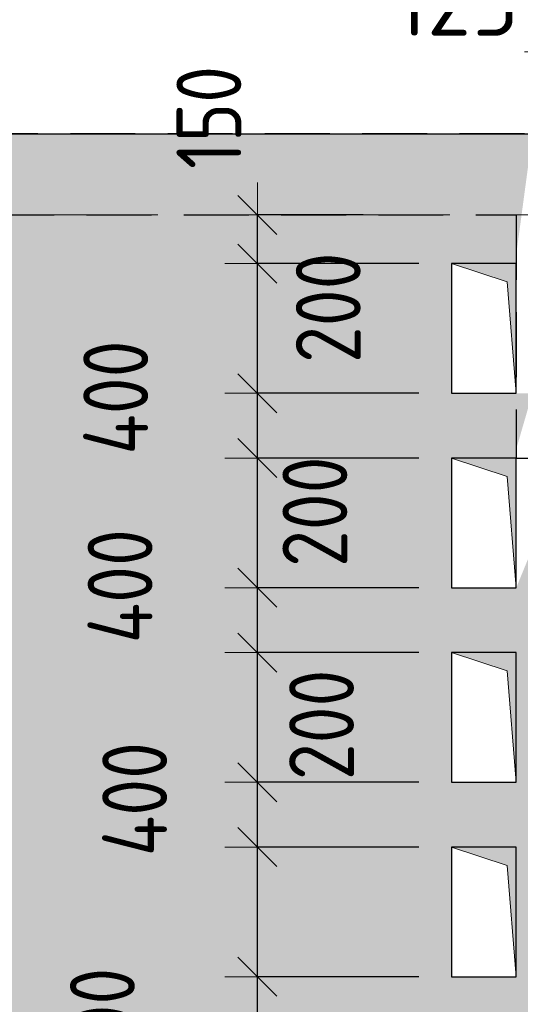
# Model space of a CAD drawing. Header units: metres. Extents: x -38 to 89, y -15 to 19.
# Tile 94 of 120: x 49.84 to 51.39, y 13.97 to 17. Entities that reach past the tile are written whole.
import ezdxf

# ---------------------------------------------------------------- set-up
doc = ezdxf.new("R2010")
doc.units = ezdxf.units.M
doc.header["$PDMODE"] = 65
for name, pattern in [('______11', [0.5, 0.4, -0.05, 0, -0.05]), ('______2', [0.27, 0.2, -0.07]), ('______5', [1.1, 0.8, -0.1, 0.1, -0.1])]:
    doc.linetypes.add(name, pattern=pattern)
for name, color, linetype, lineweight in [('XR$2$Осевая линия (1)', 7, '______5', 13), ('XR$3$Перекрытие (1)', 7, 'Continuous', 35), ('XR$4$Заливка', 7, 'Continuous', 13), ('XR$4$Перекрытие (1)', 7, 'Continuous', 35), ('XR$4$Размерная линия (1)', 7, 'Continuous', 13), ('XR$6$Стена (1)', 7, 'Continuous', 35)]:
    doc.layers.add(name, color=color, linetype=linetype, lineweight=lineweight)
doc.layers.add('XR$3$Макрос проема_ отверстия', color=7, linetype='Continuous', lineweight=13, true_color=0x2d2d2d)
doc.styles.add('ISOCPEUR', font='txt')
doc.dimstyles.new('DIMSTYLE_3', dxfattribs={"dimtxt": 0.2, "dimasz": 0.2, "dimexe": 0, "dimexo": 0, "dimgap": 0.1, "dimtad": 2, "dimdec": 0, "dimlfac": 1000, "dimrnd": 5, "dimzin": 12, "dimdsep": 46, "dimtxsty": 'ISOCPEUR', "dimblk1": 'ALL_ML_STRICH', "dimblk2": 'ALL_ML_STRICH', "dimsah": 1, "dimcen": 0, "dimclrd": 7, "dimclre": 256, "dimclrt": 7, "dimadec": 0, "dimazin": 0, "dimtfac": 1, "dimtdec": 0, "dimtix": 1, "dimtmove": 2, "dimatfit": 3, "dimfxl": 0, "dimtzin": 0, "dimlwd": 0, "dimlwe": -3, "dimarcsym": 0})
doc.dimstyles.new('DIMSTYLE_6', dxfattribs={"dimtxt": 0.2, "dimasz": 0.2, "dimexe": 0, "dimexo": 0, "dimgap": 0.1, "dimtad": 2, "dimdec": 0, "dimlfac": 1000, "dimrnd": 5, "dimzin": 12, "dimdsep": 46, "dimtxsty": 'ISOCPEUR', "dimblk1": 'ALL_ML_STRICH', "dimblk2": 'ALL_ML_STRICH', "dimsah": 1, "dimcen": 0, "dimclrd": 7, "dimclre": 256, "dimclrt": 7, "dimadec": 0, "dimazin": 0, "dimtfac": 1, "dimtdec": 0, "dimtix": 1, "dimtmove": 2, "dimatfit": 3, "dimfxl": 0, "dimtvp": 1.2, "dimtzin": 0, "dimlwd": 0, "dimlwe": -3, "dimarcsym": 0})
doc.dimstyles.new('DIMSTYLE_7', dxfattribs={"dimtxt": 0.2, "dimasz": 0.2, "dimexe": 0, "dimexo": 0, "dimgap": 0.1, "dimtad": 0, "dimdec": 0, "dimlfac": 1000, "dimrnd": 5, "dimzin": 12, "dimdsep": 46, "dimtxsty": 'ISOCPEUR', "dimblk1": 'ALL_ML_STRICH', "dimblk2": 'ALL_ML_STRICH', "dimsah": 1, "dimcen": 0, "dimclrd": 7, "dimclre": 256, "dimclrt": 7, "dimadec": 0, "dimazin": 0, "dimtfac": 1, "dimtdec": 0, "dimtix": 1, "dimtmove": 2, "dimatfit": 3, "dimfxl": 0, "dimtvp": 1.2, "dimtzin": 0, "dimlwd": 0, "dimlwe": -3, "dimarcsym": 0})

# ---------------------------------------------------------------- blocks, each defined once
blk = doc.blocks.new('Отображение проема', base_point=(-1.1579, -49.3094))
at = {"layer": 'XR$3$Макрос проема_ отверстия', "true_color": 0x000000, "transparency": 33554687}
blk.add_hatch(color=18, dxfattribs=at).paths.add_polyline_path([(-1.1579, -50.1094), (-1.0448, -49.4225), (-0.3579, -49.3094), (-1.1579, -49.3094)])
at = {"layer": 'XR$3$Макрос проема_ отверстия', "transparency": 33554687}
for p, q in [((-1.1579, -50.1094), (-1.1579, -49.3094)), ((-1.1579, -49.3094), (-0.3579, -49.3094)), ((-1.0448, -49.4225), (-0.3579, -49.3094)), ((-1.1579, -50.1094), (-1.0448, -49.4225))]:
    blk.add_line(p, q, dxfattribs=at)
blk = doc.blocks.new('ALL_ML_STRICH')
at = {"color": 0, "linetype": 'ByBlock', "lineweight": -2}
for p, q in [((0, -0.5), (0, 0.5)), ((-0.3, -0.3), (0.3, 0.3)), ((-1, 0), (0.5, 0))]:
    blk.add_line(p, q, dxfattribs=at)
blk = doc.blocks.new('*D353')
at = {"layer": 'DEFPOINTS', "color": 7, "linetype": 'Continuous', "lineweight": 13, "transparency": 33554687}
for p in [(51.5, 16.9031), (51.5, 16.65), (51.625, 16.65)]:
    blk.add_point(p, dxfattribs=at)
at = {"layer": 'XR$4$Размерная линия (1)', "color": 9, "linetype": 'Continuous', "lineweight": -2, "true_color": 0xc7c7c7, "transparency": 33554687}
for p, q in [((51.5, 16.75), (51.5, 16.9031)), ((51.625, 16.75), (51.625, 16.9031))]:
    blk.add_line(p, q, dxfattribs=at)
at = {"layer": 'XR$4$Размерная линия (1)', "color": 7, "linetype": 'Continuous', "lineweight": -2, "transparency": 33554687}
blk.add_line((51.5, 16.9031), (51.625, 16.9031), dxfattribs=at)
at = {"layer": 'XR$4$Размерная линия (1)', "color": 7, "linetype": 'Continuous', "lineweight": 13, "transparency": 33554687, "xscale": 0.2, "yscale": 0.2, "zscale": 0.2, "rotation": 180}
blk.add_blockref('ALL_ML_STRICH', (51.5, 16.9031), dxfattribs=at)
at = {"layer": 'XR$4$Размерная линия (1)', "color": 7, "linetype": 'Continuous', "lineweight": 13, "transparency": 33554687, "xscale": 0.2, "yscale": 0.2, "zscale": 0.2}
blk.add_blockref('ALL_ML_STRICH', (51.625, 16.9031), dxfattribs=at)
at = {"layer": 'XR$4$Размерная линия (1)', "color": 7, "linetype": 'Continuous', "lineweight": 13, "transparency": 33554687, "insert": (51.1908, 17.0528), "char_height": 0.2, "width": 0.6, "attachment_point": 5, "style": 'ISOCPEUR'}
blk.add_mtext('\\A1;{125}', dxfattribs=at)
blk = doc.blocks.new('*D507')
at = {"layer": 'DEFPOINTS', "color": 7, "linetype": 'Continuous', "lineweight": 13, "transparency": 33554687}
for p in [(48.5105, 17.2887), (48.5105, 16.65), (51.625, 16.65)]:
    blk.add_point(p, dxfattribs=at)
at = {"layer": 'XR$4$Размерная линия (1)', "color": 9, "linetype": 'Continuous', "lineweight": -2, "true_color": 0xc7c7c7, "transparency": 33554687}
for p, q in [((48.5105, 16.75), (48.5105, 17.2887)), ((51.625, 16.75), (51.625, 17.2887))]:
    blk.add_line(p, q, dxfattribs=at)
at = {"layer": 'XR$4$Размерная линия (1)', "color": 7, "linetype": 'Continuous', "lineweight": -2, "transparency": 33554687}
blk.add_line((48.5105, 17.2887), (51.625, 17.2887), dxfattribs=at)
at = {"layer": 'XR$4$Размерная линия (1)', "color": 7, "linetype": 'Continuous', "lineweight": 13, "transparency": 33554687, "xscale": 0.2, "yscale": 0.2, "zscale": 0.2, "rotation": 180}
blk.add_blockref('ALL_ML_STRICH', (48.5105, 17.2887), dxfattribs=at)
at = {"layer": 'XR$4$Размерная линия (1)', "color": 7, "linetype": 'Continuous', "lineweight": 13, "transparency": 33554687, "xscale": 0.2, "yscale": 0.2, "zscale": 0.2}
blk.add_blockref('ALL_ML_STRICH', (51.625, 17.2887), dxfattribs=at)
at = {"layer": 'XR$4$Размерная линия (1)', "color": 7, "linetype": 'Continuous', "lineweight": 13, "transparency": 33554687, "insert": (50.1178, 17.4387), "char_height": 0.2, "width": 0.8, "attachment_point": 5, "style": 'ISOCPEUR'}
blk.add_mtext('\\A1;{3115}', dxfattribs=at)
blk = doc.blocks.new('*D624')
at = {"layer": 'DEFPOINTS', "color": 7, "linetype": 'Continuous', "lineweight": 13, "transparency": 33554687}
for p in [(51.175, 14.05), (50.5767, 13.85), (51.175, 13.85)]:
    blk.add_point(p, dxfattribs=at)
at = {"layer": 'XR$4$Размерная линия (1)', "color": 9, "linetype": 'Continuous', "lineweight": -2, "true_color": 0xc7c7c7, "transparency": 33554687}
for p, q in [((51.075, 14.05), (50.5767, 14.05)), ((51.075, 13.85), (50.5767, 13.85))]:
    blk.add_line(p, q, dxfattribs=at)
at = {"layer": 'XR$4$Размерная линия (1)', "color": 7, "linetype": 'Continuous', "lineweight": -2, "transparency": 33554687}
blk.add_line((50.5767, 13.85), (50.5767, 14.05), dxfattribs=at)
at = {"layer": 'XR$4$Размерная линия (1)', "color": 7, "linetype": 'Continuous', "lineweight": 13, "transparency": 33554687, "xscale": 0.2, "yscale": 0.2, "zscale": 0.2}
for p, rotation in [((50.5767, 14.05), 90), ((50.5767, 13.85), 270)]:
    blk.add_blockref('ALL_ML_STRICH', p, dxfattribs=dict(at, rotation=rotation))
at = {"layer": 'XR$4$Размерная линия (1)', "color": 7, "linetype": 'Continuous', "lineweight": 13, "transparency": 33554687, "insert": (50.7358, 13.504), "char_height": 0.2, "width": 0.5, "attachment_point": 5, "rotation": 90, "style": 'ISOCPEUR'}
blk.add_mtext('\\W0.83;\\A1;{200}', dxfattribs=at)
blk = doc.blocks.new('*D625')
at = {"layer": 'DEFPOINTS', "color": 7, "linetype": 'Continuous', "lineweight": 13, "transparency": 33554687}
for p in [(51.175, 14.45), (50.5767, 14.05), (51.175, 14.05)]:
    blk.add_point(p, dxfattribs=at)
at = {"layer": 'XR$4$Размерная линия (1)', "color": 9, "linetype": 'Continuous', "lineweight": -2, "true_color": 0xc7c7c7, "transparency": 33554687}
for p, q in [((51.075, 14.45), (50.5767, 14.45)), ((51.075, 14.05), (50.5767, 14.05))]:
    blk.add_line(p, q, dxfattribs=at)
at = {"layer": 'XR$4$Размерная линия (1)', "color": 7, "linetype": 'Continuous', "lineweight": -2, "transparency": 33554687}
blk.add_line((50.5767, 14.05), (50.5767, 14.45), dxfattribs=at)
at = {"layer": 'XR$4$Размерная линия (1)', "color": 7, "linetype": 'Continuous', "lineweight": 13, "transparency": 33554687, "xscale": 0.2, "yscale": 0.2, "zscale": 0.2}
for p, rotation in [((50.5767, 14.45), 90), ((50.5767, 14.05), 270)]:
    blk.add_blockref('ALL_ML_STRICH', p, dxfattribs=dict(at, rotation=rotation))
at = {"layer": 'XR$4$Размерная линия (1)', "color": 7, "linetype": 'Continuous', "lineweight": 13, "transparency": 33554687, "insert": (50.0986, 13.9016), "char_height": 0.2, "width": 0.5, "attachment_point": 5, "rotation": 90, "style": 'ISOCPEUR'}
blk.add_mtext('\\W0.83;\\A1;{400}', dxfattribs=at)
blk = doc.blocks.new('*D626')
at = {"layer": 'DEFPOINTS', "color": 7, "linetype": 'Continuous', "lineweight": 13, "transparency": 33554687}
for p in [(51.175, 14.65), (50.5767, 14.45), (51.175, 14.45)]:
    blk.add_point(p, dxfattribs=at)
at = {"layer": 'XR$4$Размерная линия (1)', "color": 9, "linetype": 'Continuous', "lineweight": -2, "true_color": 0xc7c7c7, "transparency": 33554687}
for p, q in [((51.075, 14.65), (50.5767, 14.65)), ((51.075, 14.45), (50.5767, 14.45))]:
    blk.add_line(p, q, dxfattribs=at)
at = {"layer": 'XR$4$Размерная линия (1)', "color": 7, "linetype": 'Continuous', "lineweight": -2, "transparency": 33554687}
blk.add_line((50.5767, 14.45), (50.5767, 14.65), dxfattribs=at)
at = {"layer": 'XR$4$Размерная линия (1)', "color": 7, "linetype": 'Continuous', "lineweight": 13, "transparency": 33554687, "xscale": 0.2, "yscale": 0.2, "zscale": 0.2}
for p, rotation in [((50.5767, 14.65), 90), ((50.5767, 14.45), 270)]:
    blk.add_blockref('ALL_ML_STRICH', p, dxfattribs=dict(at, rotation=rotation))
at = {"layer": 'XR$4$Размерная линия (1)', "color": 7, "linetype": 'Continuous', "lineweight": 13, "transparency": 33554687, "insert": (50.7746, 14.827), "char_height": 0.2, "width": 0.5, "attachment_point": 5, "rotation": 90, "style": 'ISOCPEUR'}
blk.add_mtext('\\W0.83;\\A1;{200}', dxfattribs=at)
blk = doc.blocks.new('*D627')
at = {"layer": 'DEFPOINTS', "color": 7, "linetype": 'Continuous', "lineweight": 13, "transparency": 33554687}
for p in [(51.175, 15.05), (50.5767, 14.65), (51.175, 14.65)]:
    blk.add_point(p, dxfattribs=at)
at = {"layer": 'XR$4$Размерная линия (1)', "color": 9, "linetype": 'Continuous', "lineweight": -2, "true_color": 0xc7c7c7, "transparency": 33554687}
for p, q in [((51.075, 15.05), (50.5767, 15.05)), ((51.075, 14.65), (50.5767, 14.65))]:
    blk.add_line(p, q, dxfattribs=at)
at = {"layer": 'XR$4$Размерная линия (1)', "color": 7, "linetype": 'Continuous', "lineweight": -2, "transparency": 33554687}
blk.add_line((50.5767, 14.65), (50.5767, 15.05), dxfattribs=at)
at = {"layer": 'XR$4$Размерная линия (1)', "color": 7, "linetype": 'Continuous', "lineweight": 13, "transparency": 33554687, "xscale": 0.2, "yscale": 0.2, "zscale": 0.2}
for p, rotation in [((50.5767, 15.05), 90), ((50.5767, 14.65), 270)]:
    blk.add_blockref('ALL_ML_STRICH', p, dxfattribs=dict(at, rotation=rotation))
at = {"layer": 'XR$4$Размерная линия (1)', "color": 7, "linetype": 'Continuous', "lineweight": 13, "transparency": 33554687, "insert": (50.1982, 14.598), "char_height": 0.2, "width": 0.5, "attachment_point": 5, "rotation": 90, "style": 'ISOCPEUR'}
blk.add_mtext('\\W0.83;\\A1;{400}', dxfattribs=at)
blk = doc.blocks.new('*D628')
at = {"layer": 'DEFPOINTS', "color": 7, "linetype": 'Continuous', "lineweight": 13, "transparency": 33554687}
for p in [(51.175, 15.25), (50.5767, 15.05), (51.175, 15.05)]:
    blk.add_point(p, dxfattribs=at)
at = {"layer": 'XR$4$Размерная линия (1)', "color": 9, "linetype": 'Continuous', "lineweight": -2, "true_color": 0xc7c7c7, "transparency": 33554687}
for p, q in [((51.075, 15.25), (50.5767, 15.25)), ((51.075, 15.05), (50.5767, 15.05))]:
    blk.add_line(p, q, dxfattribs=at)
at = {"layer": 'XR$4$Размерная линия (1)', "color": 7, "linetype": 'Continuous', "lineweight": -2, "transparency": 33554687}
blk.add_line((50.5767, 15.05), (50.5767, 15.25), dxfattribs=at)
at = {"layer": 'XR$4$Размерная линия (1)', "color": 7, "linetype": 'Continuous', "lineweight": 13, "transparency": 33554687, "xscale": 0.2, "yscale": 0.2, "zscale": 0.2}
for p, rotation in [((50.5767, 15.25), 90), ((50.5767, 15.05), 270)]:
    blk.add_blockref('ALL_ML_STRICH', p, dxfattribs=dict(at, rotation=rotation))
at = {"layer": 'XR$4$Размерная линия (1)', "color": 7, "linetype": 'Continuous', "lineweight": 13, "transparency": 33554687, "insert": (50.754, 15.4845), "char_height": 0.2, "width": 0.5, "attachment_point": 5, "rotation": 90, "style": 'ISOCPEUR'}
blk.add_mtext('\\W0.83;\\A1;{200}', dxfattribs=at)
blk = doc.blocks.new('*D629')
at = {"layer": 'DEFPOINTS', "color": 7, "linetype": 'Continuous', "lineweight": 13, "transparency": 33554687}
for p in [(51.175, 15.65), (50.5767, 15.25), (51.175, 15.25)]:
    blk.add_point(p, dxfattribs=at)
at = {"layer": 'XR$4$Размерная линия (1)', "color": 9, "linetype": 'Continuous', "lineweight": -2, "true_color": 0xc7c7c7, "transparency": 33554687}
for p, q in [((51.075, 15.65), (50.5767, 15.65)), ((51.075, 15.25), (50.5767, 15.25))]:
    blk.add_line(p, q, dxfattribs=at)
at = {"layer": 'XR$4$Размерная линия (1)', "color": 7, "linetype": 'Continuous', "lineweight": -2, "transparency": 33554687}
blk.add_line((50.5767, 15.25), (50.5767, 15.65), dxfattribs=at)
at = {"layer": 'XR$4$Размерная линия (1)', "color": 7, "linetype": 'Continuous', "lineweight": 13, "transparency": 33554687, "xscale": 0.2, "yscale": 0.2, "zscale": 0.2}
for p, rotation in [((50.5767, 15.65), 90), ((50.5767, 15.25), 270)]:
    blk.add_blockref('ALL_ML_STRICH', p, dxfattribs=dict(at, rotation=rotation))
at = {"layer": 'XR$4$Размерная линия (1)', "color": 7, "linetype": 'Continuous', "lineweight": 13, "transparency": 33554687, "insert": (50.1531, 15.2547), "char_height": 0.2, "width": 0.5, "attachment_point": 5, "rotation": 90, "style": 'ISOCPEUR'}
blk.add_mtext('\\W0.83;\\A1;{400}', dxfattribs=at)
blk = doc.blocks.new('*D630')
at = {"layer": 'DEFPOINTS', "color": 7, "linetype": 'Continuous', "lineweight": 13, "transparency": 33554687}
for p in [(51.175, 15.85), (50.5767, 15.65), (51.175, 15.65)]:
    blk.add_point(p, dxfattribs=at)
at = {"layer": 'XR$4$Размерная линия (1)', "color": 9, "linetype": 'Continuous', "lineweight": -2, "true_color": 0xc7c7c7, "transparency": 33554687}
for p, q in [((51.075, 15.85), (50.5767, 15.85)), ((51.075, 15.65), (50.5767, 15.65))]:
    blk.add_line(p, q, dxfattribs=at)
at = {"layer": 'XR$4$Размерная линия (1)', "color": 7, "linetype": 'Continuous', "lineweight": -2, "transparency": 33554687}
blk.add_line((50.5767, 15.65), (50.5767, 15.85), dxfattribs=at)
at = {"layer": 'XR$4$Размерная линия (1)', "color": 7, "linetype": 'Continuous', "lineweight": 13, "transparency": 33554687, "xscale": 0.2, "yscale": 0.2, "zscale": 0.2}
for p, rotation in [((50.5767, 15.85), 90), ((50.5767, 15.65), 270)]:
    blk.add_blockref('ALL_ML_STRICH', p, dxfattribs=dict(at, rotation=rotation))
at = {"layer": 'XR$4$Размерная линия (1)', "color": 7, "linetype": 'Continuous', "lineweight": 13, "transparency": 33554687, "insert": (50.7952, 16.1137), "char_height": 0.2, "width": 0.5, "attachment_point": 5, "rotation": 90, "style": 'ISOCPEUR'}
blk.add_mtext('\\W0.83;\\A1;{200}', dxfattribs=at)
blk = doc.blocks.new('*D631')
at = {"layer": 'DEFPOINTS', "color": 7, "linetype": 'Continuous', "lineweight": 13, "transparency": 33554687}
for p in [(51.175, 16.25), (50.5767, 15.85), (51.175, 15.85)]:
    blk.add_point(p, dxfattribs=at)
at = {"layer": 'XR$4$Размерная линия (1)', "color": 9, "linetype": 'Continuous', "lineweight": -2, "true_color": 0xc7c7c7, "transparency": 33554687}
for p, q in [((51.075, 16.25), (50.5767, 16.25)), ((51.075, 15.85), (50.5767, 15.85))]:
    blk.add_line(p, q, dxfattribs=at)
at = {"layer": 'XR$4$Размерная линия (1)', "color": 7, "linetype": 'Continuous', "lineweight": -2, "transparency": 33554687}
blk.add_line((50.5767, 15.85), (50.5767, 16.25), dxfattribs=at)
at = {"layer": 'XR$4$Размерная линия (1)', "color": 7, "linetype": 'Continuous', "lineweight": 13, "transparency": 33554687, "xscale": 0.2, "yscale": 0.2, "zscale": 0.2}
for p, rotation in [((50.5767, 16.25), 90), ((50.5767, 15.85), 270)]:
    blk.add_blockref('ALL_ML_STRICH', p, dxfattribs=dict(at, rotation=rotation))
at = {"layer": 'XR$4$Размерная линия (1)', "color": 7, "linetype": 'Continuous', "lineweight": 13, "transparency": 33554687, "insert": (50.1397, 15.8366), "char_height": 0.2, "width": 0.5, "attachment_point": 5, "rotation": 90, "style": 'ISOCPEUR'}
blk.add_mtext('\\W0.83;\\A1;{400}', dxfattribs=at)
blk = doc.blocks.new('*D632')
at = {"layer": 'DEFPOINTS', "color": 7, "linetype": 'Continuous', "lineweight": 13, "transparency": 33554687}
for p in [(51.0024, 16.4), (50.5767, 16.25), (51.175, 16.25)]:
    blk.add_point(p, dxfattribs=at)
at = {"layer": 'XR$4$Размерная линия (1)', "color": 9, "linetype": 'Continuous', "lineweight": -2, "true_color": 0xc7c7c7, "transparency": 33554687}
for p, q in [((50.9024, 16.4), (50.5767, 16.4)), ((51.075, 16.25), (50.5767, 16.25))]:
    blk.add_line(p, q, dxfattribs=at)
at = {"layer": 'XR$4$Размерная линия (1)', "color": 7, "linetype": 'Continuous', "lineweight": -2, "transparency": 33554687}
blk.add_line((50.5767, 16.25), (50.5767, 16.4), dxfattribs=at)
at = {"layer": 'XR$4$Размерная линия (1)', "color": 7, "linetype": 'Continuous', "lineweight": 13, "transparency": 33554687, "xscale": 0.2, "yscale": 0.2, "zscale": 0.2}
for p, rotation in [((50.5767, 16.4), 90), ((50.5767, 16.25), 270)]:
    blk.add_blockref('ALL_ML_STRICH', p, dxfattribs=dict(at, rotation=rotation))
at = {"layer": 'XR$4$Размерная линия (1)', "color": 7, "linetype": 'Continuous', "lineweight": 13, "transparency": 33554687, "insert": (50.4271, 16.7008), "char_height": 0.2, "width": 0.5, "attachment_point": 5, "rotation": 90, "style": 'ISOCPEUR'}
blk.add_mtext('\\W0.83;\\A1;{150}', dxfattribs=at)

msp = doc.modelspace()

# ---------------------------------------------------------------- hatches: boundary and pattern name
at = {"layer": 'XR$4$Заливка', "linetype": 'Continuous', "lineweight": 13, "true_color": 0xf1f1f1, "transparency": 33554687}
h = msp.add_hatch(color=7, dxfattribs=at)
h.paths.add_polyline_path([(32.725, -0.25), (38.6498, -0.25), (38.6498, 0.95), (41.525, 0.95), (41.525, -0.25), (45.35, -0.25), (45.35, 0.95), (47.8219, 0.95), (47.85, 1), (47.85, 1.4), (48.05, 1.4), (48.05, 1), (48.0781, 1), (48.225, 0.95), (48.225, -0.25), (52.25, -0.25), (52.25, 0.95), (54.6219, 0.95), (54.65, 1), (54.65, 1.4), (54.85, 1.4), (54.85, 1), (54.8781, 1), (55.05, 0.95), (55.05, 1.4), (55.25, 1.4), (55.25, 1), (55.2781, 1), (57.65, 0.95), (57.65, -0.25), (61.85, -0.25), (61.85, 16.65), (54.2, 16.65), (54.2, 15.4), (51.8281, 15.4), (51.8, 15.35), (51.8, 14.95), (51.6, 14.95), (51.6, 15.35), (51.5719, 15.35), (51.425, 15.4), (51.425, 15.3719), (51.375, 15.25), (51.175, 15.25), (51.175, 15.65), (51.375, 15.65), (51.375, 15.6781), (51.425, 15.85), (51.175, 15.85), (51.175, 16.25), (51.375, 16.25), (51.375, 16.2781), (51.425, 16.65), (48.7105, 16.65), (48.71, 14.5903), (45.65, 14.5903), (45.65, 16.65), (42.85, 16.65), (42.85, 11.79), (41.0797, 11.79), (41.0797, 16.65), (32.725, 16.65)])
h.paths.add_polyline_path([(51.375, 12.25), (51.175, 12.25), (51.175, 12.65), (51.375, 12.65)], flags=16)
h.paths.add_polyline_path([(51.175, 13.85), (51.375, 13.85), (51.375, 13.45), (51.175, 13.45)], flags=16)
h.paths.add_polyline_path([(43.05, 15.675), (43.05, 15.625), (43, 15.625), (43, 15.675)], flags=16)
h.paths.add_polyline_path([(43.1, 16.4), (43.2, 16.4), (43.2, 16.2), (43.1, 16.2)], flags=16)
h.paths.add_polyline_path([(47.825, 6.6), (48.025, 6.6), (48.025, 6.25), (47.825, 6.25)], flags=16)
h.paths.add_polyline_path([(51.175, 15.05), (51.375, 15.05), (51.375, 14.65), (51.175, 14.65)], flags=16)
h.paths.add_polyline_path([(33.175, 10), (33.175, 9.65), (32.975, 9.65), (32.975, 10)], flags=16)
h.paths.add_polyline_path([(32.95, 11.29), (32.95, 11.54), (33.2, 11.54), (33.2, 11.29)], flags=16)
h.paths.add_polyline_path([(35.325, 11.68), (35.725, 11.68), (35.725, 11.28), (35.325, 11.28)], flags=16)
h.paths.add_polyline_path([(51.175, 14.45), (51.375, 14.45), (51.375, 14.05), (51.175, 14.05)], flags=16)
h.paths.add_polyline_path([(33.325, 6.79), (33.325, 6.59), (32.975, 6.59), (32.975, 6.79)], flags=16)
h.paths.add_polyline_path([(41.0147, 9.52), (41.5147, 9.52), (41.5147, 9.36), (41.0147, 9.36)], flags=16)
h.paths.add_polyline_path([(51.6, 10.32), (51.95, 10.32), (51.95, 10.12), (51.6, 10.12)], flags=16)
h.paths.add_polyline_path([(51.6, 12.88), (52, 12.88), (52, 12.48), (51.6, 12.48)], flags=16)
h.paths.add_polyline_path([(46.15, 7.2), (46.55, 7.2), (46.55, 6.8), (46.15, 6.8)], flags=16)
h.paths.add_polyline_path([(46.8505, 7.08), (46.8505, 7.28), (47.0505, 7.28), (47.0505, 7.08)], flags=16)
h.paths.add_polyline_path([(47.8505, 7.08), (47.8505, 7.28), (48.0505, 7.28), (48.0505, 7.08)], flags=16)
h.paths.add_polyline_path([(52.125, 9.38), (52.125, 9.22), (51.625, 9.22), (51.625, 9.38)], flags=16)
h.paths.add_polyline_path([(49.96, 9.37), (49.96, 9.12), (49.71, 9.12), (49.71, 9.37)], flags=16)
h.paths.add_polyline_path([(51, 7), (51, 7.2), (51.35, 7.2), (51.35, 7)], flags=16)
h.paths.add_polyline_path([(52.585, 9.38), (52.585, 9.22), (52.285, 9.22), (52.285, 9.38)], flags=16)
h.paths.add_polyline_path([(52.8, 9.4019), (53.15, 9.4019), (53.15, 9.2019), (52.8, 9.2019)], flags=16)
h.paths.add_polyline_path([(53.57, 9), (53.92, 9), (53.92, 8.8), (53.57, 8.8)], flags=16)
h.paths.add_polyline_path([(54.04, 8.8), (54.04, 9), (54.24, 9), (54.24, 8.8)], flags=16)
h.paths.add_polyline_path([(54.425, 6.7), (54.425, 7.1), (54.825, 7.1), (54.825, 6.7)], flags=16)
h.paths.add_polyline_path([(54.945, 10.7), (54.545, 10.7), (54.545, 11.1), (54.945, 11.1)], flags=16)
h.paths.add_polyline_path([(54.62, 8.75), (54.62, 8.95), (54.97, 8.95), (54.97, 8.75)], flags=16)
h.paths.add_polyline_path([(54.825, 6.15), (54.625, 6.15), (54.625, 6.5), (54.825, 6.5)], flags=16)
h.paths.add_polyline_path([(55.075, 6.18), (55.075, 6.58), (55.475, 6.58), (55.475, 6.18)], flags=16)
h.paths.add_polyline_path([(55.125, 5.3), (55.075, 5.3), (55.075, 5.35), (55.125, 5.35)], flags=16)
h.paths.add_polyline_path([(55.075, 5.85), (55.075, 5.9), (55.125, 5.9), (55.125, 5.85)], flags=16)
h.paths.add_polyline_path([(55.275, 10.725), (55.225, 10.725), (55.225, 10.775), (55.275, 10.775)], flags=16)
h.paths.add_polyline_path([(55.775, 10.725), (55.775, 10.775), (55.825, 10.775), (55.825, 10.725)], flags=16)
h.paths.add_polyline_path([(57.2, 6.17), (56.95, 6.17), (56.95, 6.62), (57.2, 6.62)], flags=16)
h.paths.add_polyline_path([(57.2, 9.19), (57.6, 9.19), (57.6, 8.79), (57.2, 8.79)], flags=16)
h.paths.add_polyline_path([(41.35, 1), (41.15, 1), (41.15, 1.4), (41.35, 1.4)], flags=16)
h.paths.add_polyline_path([(61.6, 9.8), (61.4, 9.8), (61.4, 10.3), (61.6, 10.3)], flags=16)
h.paths.add_polyline_path([(33.3499, 8.9317), (33.3499, 8.5317), (32.9499, 8.5317), (32.9499, 8.9317)], flags=16)
h.paths.add_polyline_path([(38.75, 16.35), (38.95, 16.35), (38.95, 16.25), (38.75, 16.25)], flags=16)
h.paths.add_polyline_path([(39.05, 6.85), (38.85, 6.85), (38.85, 7.2), (39.05, 7.2)], flags=16)
h.paths.add_polyline_path([(42.85, 9.125), (42.15, 9.125), (42.15, 9.505), (42.85, 9.505)], flags=16)
h.paths.add_polyline_path([(42.62, 7.17), (43.02, 7.17), (43.02, 6.87), (42.62, 6.87)], flags=16)
h.paths.add_polyline_path([(35.0662, 5.757), (35.081, 5.7366), (35.0888, 5.7126), (35.0888, 5.6874), (35.081, 5.6634), (35.0662, 5.643), (35.0458, 5.6281), (35.0218, 5.6203), (34.9965, 5.6203), (34.9725, 5.6281), (34.9521, 5.643), (34.9373, 5.6634), (34.9295, 5.6874), (34.9295, 5.7126), (34.9373, 5.7366), (34.9521, 5.757), (34.9725, 5.7719), (34.9965, 5.7797), (35.0218, 5.7797), (35.0458, 5.7719)], flags=16)
h.paths.add_polyline_path([(45.15, 7.15), (45.15, 7.2), (45.2, 7.2), (45.2, 7.15)], flags=16)
h.paths.add_polyline_path([(45.75, 7.15), (45.7, 7.15), (45.7, 7.2), (45.75, 7.2)], flags=16)
h.paths.add_polyline_path([(45.9, 11.4), (45.9, 11.65), (46.15, 11.65), (46.15, 11.4)], flags=16)
h.paths.add_polyline_path([(41.935, 9.36), (41.665, 9.36), (41.665, 9.52), (41.935, 9.52)], flags=16)
h.paths.add_polyline_path([(48.275, 5.8), (48.275, 5.85), (48.325, 5.85), (48.325, 5.8)], flags=16)
h.paths.add_polyline_path([(48.625, 11.68), (48.625, 11.28), (48.225, 11.28), (48.225, 11.68)], flags=16)
h.paths.add_polyline_path([(41.35, 6.87), (40.95, 6.87), (40.95, 7.27), (41.35, 7.27)], flags=16)
h.paths.add_polyline_path([(37.1, 4.7), (37.05, 4.7), (37.05, 4.75), (37.1, 4.75)], flags=16)
h.paths.add_polyline_path([(41.575, 6.32), (41.575, 6.67), (41.775, 6.67), (41.775, 6.32)], flags=16)
h.paths.add_polyline_path([(39.2126, 4.76), (39.1874, 4.76), (39.1634, 4.7678), (39.143, 4.7827), (39.1281, 4.8031), (39.1203, 4.8271), (39.1203, 4.8523), (39.1281, 4.8763), (39.143, 4.8967), (39.1634, 4.9116), (39.1874, 4.9194), (39.2126, 4.9194), (39.2366, 4.9116), (39.257, 4.8967), (39.2719, 4.8763), (39.2797, 4.8523), (39.2797, 4.8271), (39.2719, 4.8031), (39.257, 4.7827), (39.2366, 4.7678)], flags=16)
h.paths.add_polyline_path([(42.005, 6.87), (41.605, 6.87), (41.605, 7.27), (42.005, 7.27)], flags=16)
h.paths.add_polyline_path([(37.1, 4.2), (37.1, 4.15), (37.05, 4.15), (37.05, 4.2)], flags=16)
h.paths.add_polyline_path([(41.1259, 6.47), (41.1259, 6.67), (41.3259, 6.67), (41.3259, 6.47)], flags=16)
h.paths.add_polyline_path([(48.65, 6.8), (48.25, 6.8), (48.25, 7.2), (48.65, 7.2)], flags=16)
h.paths.add_polyline_path([(48.275, 6.35), (48.275, 6.4), (48.325, 6.4), (48.325, 6.35)], flags=16)
h.paths.add_polyline_path([(48.87, 11.08), (48.87, 10.88), (48.52, 10.88), (48.52, 11.08)], flags=16)
h.paths.add_polyline_path([(49.4, 6.8), (49.4, 7.1), (49.8, 7.1), (49.8, 6.8)], flags=16)

# ---------------------------------------------------------------- linework, layer by layer
at = {"layer": 'XR$2$Осевая линия (1)', "color": 253, "linetype": '______11', "lineweight": 13, "true_color": 0xa0a0a0, "transparency": 33554687}
msp.add_line((-2.63, 16.4), (62.6, 16.4), dxfattribs=at)
at = {"layer": 'XR$3$Перекрытие (1)', "color": 7, "linetype": 'Continuous', "lineweight": 13, "transparency": 33554687}
for p, q in [((51.625, 16.65), (48.5105, 16.65)), ((51.175, 16.25), (51.175, 15.85)), ((51.375, 16.25), (51.175, 16.25)), ((51.375, 15.85), (51.375, 16.25)), ((51.175, 15.85), (51.375, 15.85)), ((51.175, 15.65), (51.175, 15.25)), ((51.375, 15.65), (51.175, 15.65)), ((51.375, 15.25), (51.375, 15.65)), ((51.175, 15.25), (51.375, 15.25)), ((51.175, 15.05), (51.175, 14.65)), ((51.375, 15.05), (51.175, 15.05)), ((51.375, 14.65), (51.375, 15.05)), ((51.175, 14.65), (51.375, 14.65)), ((51.175, 14.45), (51.175, 14.05)), ((51.375, 14.45), (51.175, 14.45)), ((51.375, 14.05), (51.375, 14.45)), ((51.175, 14.05), (51.375, 14.05))]:
    msp.add_line(p, q, dxfattribs=at)
at = {"layer": 'XR$4$Перекрытие (1)', "color": 7, "linetype": 'Continuous', "lineweight": 25, "transparency": 33554687}
for p, q in [((48.5105, 16.65), (51.625, 16.65)), ((51.175, 16.25), (51.175, 15.85)), ((51.375, 16.25), (51.175, 16.25)), ((51.375, 15.85), (51.375, 16.25)), ((51.175, 15.85), (51.375, 15.85)), ((51.175, 15.65), (51.175, 15.25)), ((51.375, 15.65), (51.175, 15.65)), ((51.375, 15.25), (51.375, 15.65)), ((51.175, 15.25), (51.375, 15.25)), ((51.175, 15.05), (51.175, 14.65)), ((51.375, 15.05), (51.175, 15.05)), ((51.375, 14.65), (51.375, 15.05)), ((51.175, 14.65), (51.375, 14.65)), ((51.175, 14.45), (51.175, 14.05)), ((51.375, 14.45), (51.175, 14.45)), ((51.375, 14.05), (51.375, 14.45)), ((51.175, 14.05), (51.375, 14.05))]:
    msp.add_line(p, q, dxfattribs=at)
at = {"layer": 'XR$6$Стена (1)', "color": 253, "linetype": '______2', "lineweight": -3, "true_color": 0xa0a0a0, "transparency": 33554687}
for p, q in [((51.4, 16.65), (45.85, 16.65)), ((45.85, 16.4), (51.375, 16.4)), ((51.375, 16.4), (51.375, 15.65)), ((51.375, 15.65), (51.625, 15.65))]:
    msp.add_line(p, q, dxfattribs=at)

# ---------------------------------------------------------------- block references
at = {"layer": 'XR$3$Макрос проема_ отверстия', "transparency": 33554687, "xscale": 0.4999999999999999, "yscale": 0.25, "rotation": 270}
for p in [(51.375, 16.25), (51.375, 15.65), (51.375, 15.05), (51.375, 14.45)]:
    msp.add_blockref('Отображение проема', p, dxfattribs=at)

# ---------------------------------------------------------------- dimensions: what is measured, and where the dimension line sits
at = {"layer": 'XR$4$Размерная линия (1)', "color": 7, "linetype": 'Continuous', "lineweight": 13, "transparency": 33554687}
for base, p1, dimstyle, picture, middle in [((51.625, 17.28873), (48.51054, 16.75), 'DIMSTYLE_3', '*D507', (50.11777, 17.43873)), ((51.625, 16.9031), (51.5, 16.75), 'DIMSTYLE_6', '*D353', (51.1908, 17.0528))]:
    dim = msp.add_linear_dim(base=base, p1=p1, p2=(51.625, 16.75), dimstyle=dimstyle, override={"dimpost": '<>', "dimclrd": 7, "dimclre": 9, "dimclrt": 7, "dimlwd": 0, "dimlwe": 65533}, dxfattribs=at)
    dim.commit()
    dim.dimension.update_dxf_attribs({"geometry": picture, "text_midpoint": middle, "dimtype": 160})
for base, p1, p2, dimstyle, picture, middle in [((50.5767, 16.4), (51.075, 16.25), (50.9024, 16.4), 'DIMSTYLE_6', '*D632', (50.4271, 16.7008)), ((50.5767, 16.25), (51.075, 15.85), (51.075, 16.25), 'DIMSTYLE_6', '*D631', (50.1397, 15.8366)), ((50.5767, 15.85), (51.075, 15.65), (51.075, 15.85), 'DIMSTYLE_7', '*D630', (50.7952, 16.1137)), ((50.5767, 15.65), (51.075, 15.25), (51.075, 15.65), 'DIMSTYLE_6', '*D629', (50.1531, 15.2547)), ((50.5767, 15.25), (51.075, 15.05), (51.075, 15.25), 'DIMSTYLE_7', '*D628', (50.754, 15.4845)), ((50.5767, 15.05), (51.075, 14.65), (51.075, 15.05), 'DIMSTYLE_6', '*D627', (50.1982, 14.598)), ((50.5767, 14.65), (51.075, 14.45), (51.075, 14.65), 'DIMSTYLE_7', '*D626', (50.7746, 14.827)), ((50.5767, 14.45), (51.075, 14.05), (51.075, 14.45), 'DIMSTYLE_6', '*D625', (50.0986, 13.9016)), ((50.5767, 14.05), (51.075, 13.85), (51.075, 14.05), 'DIMSTYLE_7', '*D624', (50.7358, 13.504))]:
    dim = msp.add_linear_dim(base=base, p1=p1, p2=p2, angle=90, dimstyle=dimstyle, override={"dimpost": '<>', "dimclrd": 7, "dimclre": 9, "dimclrt": 7, "dimlwd": 0, "dimlwe": 65533}, dxfattribs=at)
    dim.commit()
    dim.dimension.update_dxf_attribs({"geometry": picture, "text_midpoint": middle, "dimtype": 160})

doc.saveas('drawing.dxf')
